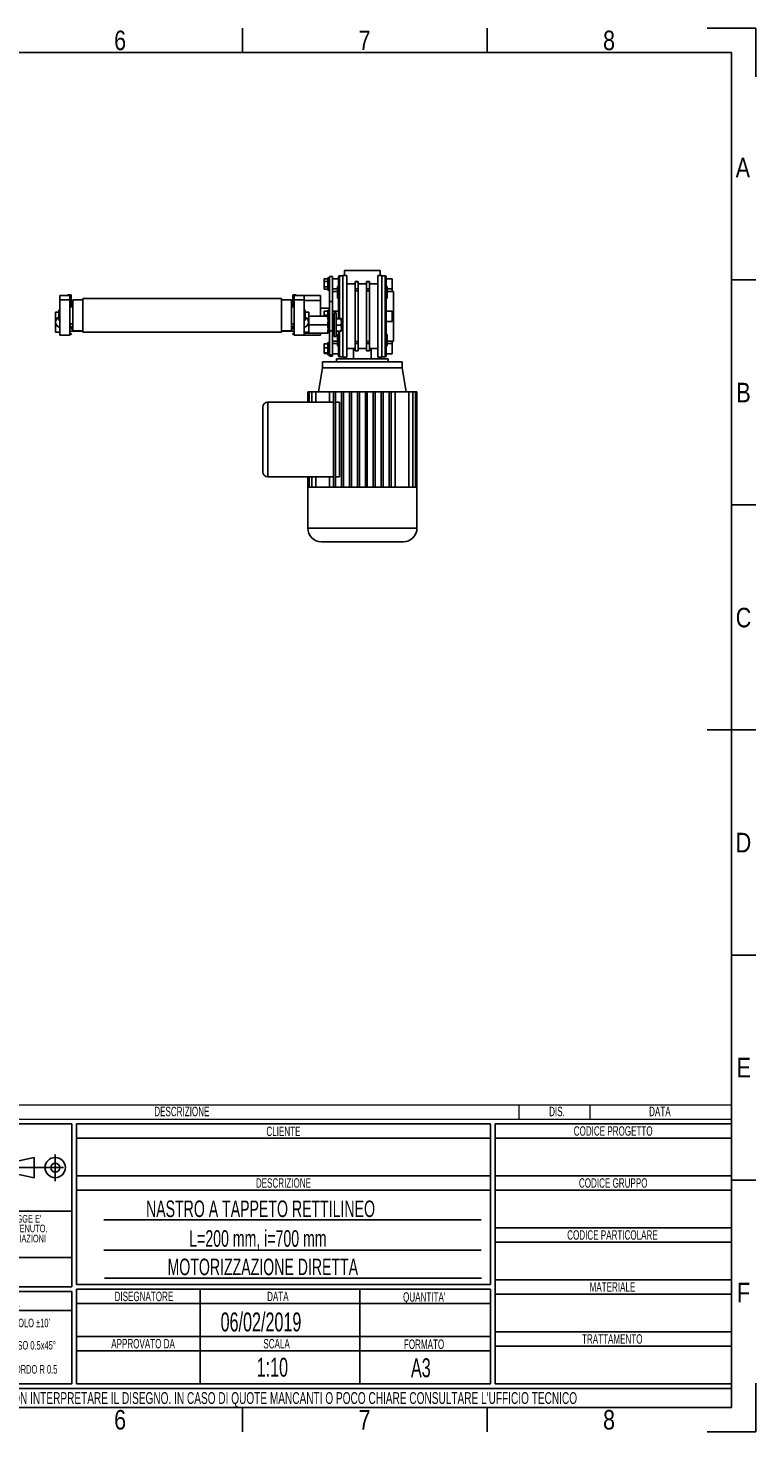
# Model space of a CAD drawing. Header units: millimetres. Extents: x 0 to 420, y 0 to 297.
# Tile 5 of 5: x 266 to 420, y 0 to 297. Entities that reach past the tile are written whole.
import ezdxf
from ezdxf.enums import TextEntityAlignment as Align

# ---------------------------------------------------------------- set-up
doc = ezdxf.new("R2010")
doc.units = ezdxf.units.MM
doc.linetypes.add('CENTERX2', pattern=[20.32, 12.7, -2.54, 2.54, -2.54])
doc.layers.add('CARTIGLIO', color=140, linetype='Continuous')
doc.styles.add('SLDTEXTSTYLE0', font='TXT', dxfattribs={"width": 0.638298})
doc.styles.add('SLDTEXTSTYLE1', font='TXT', dxfattribs={"width": 0.675})
doc.styles.add('SLDTEXTSTYLE2', font='TXT', dxfattribs={"width": 0.821468})

# ---------------------------------------------------------------- blocks, each defined once
blk = doc.blocks.new('SW_NOTE_0')
at = {"layer": 'CARTIGLIO', "color": 0, "insert": (7.53, 2.58), "char_height": 2, "attachment_point": 2, "style": 'SLDTEXTSTYLE0'}
blk.add_mtext('TRATTAMENTO', dxfattribs=at)
blk = doc.blocks.new('SW_NOTE_0_1')
at = {"layer": 'CARTIGLIO', "color": 0, "insert": (85.41, 3.22), "char_height": 2.5, "attachment_point": 2, "style": 'SLDTEXTSTYLE0'}
blk.add_mtext("ATTENZIONE: NON INTERPRETARE IL DISEGNO. IN CASO DI QUOTE MANCANTI O POCO CHIARE CONSULTARE L'UFFICIO TECNICO", dxfattribs=at)
blk = doc.blocks.new('SW_NOTE_0_2')
at = {"layer": 'CARTIGLIO', "color": 0, "insert": (3.51, 2.58), "char_height": 2, "attachment_point": 2, "style": 'SLDTEXTSTYLE0'}
blk.add_mtext('SCALA', dxfattribs=at)
blk = doc.blocks.new('SW_NOTE_0_3')
at = {"layer": 'CARTIGLIO', "color": 0, "insert": (8.67, 2.58), "char_height": 2, "attachment_point": 2, "style": 'SLDTEXTSTYLE0'}
blk.add_mtext('APPROVATO DA', dxfattribs=at)
blk = doc.blocks.new('SW_NOTE_0_4')
at = {"layer": 'CARTIGLIO', "color": 0, "insert": (5.4, 2.58), "char_height": 2, "attachment_point": 2, "style": 'SLDTEXTSTYLE0'}
blk.add_mtext('FORMATO', dxfattribs=at)
blk = doc.blocks.new('SW_NOTE_0_5')
at = {"layer": 'CARTIGLIO', "color": 0, "insert": (7.61, 2.58), "char_height": 2, "attachment_point": 2, "style": 'SLDTEXTSTYLE0'}
blk.add_mtext('DISEGNATORE', dxfattribs=at)
blk = doc.blocks.new('SW_NOTE_0_6')
at = {"layer": 'CARTIGLIO', "color": 0, "insert": (2.85, 2.58), "char_height": 2, "attachment_point": 2, "style": 'SLDTEXTSTYLE0'}
blk.add_mtext('DATA', dxfattribs=at)
blk = doc.blocks.new('SW_NOTE_0_7')
at = {"layer": 'CARTIGLIO', "color": 0, "insert": (5.56, 2.58), "char_height": 2, "attachment_point": 2, "style": 'SLDTEXTSTYLE0'}
blk.add_mtext("QUANTITA'", dxfattribs=at)
blk = doc.blocks.new('SW_NOTE_0_8')
at = {"layer": 'CARTIGLIO', "color": 0, "insert": (7.1, 2.58), "char_height": 2, "attachment_point": 2, "style": 'SLDTEXTSTYLE0'}
blk.add_mtext('DESCRIZIONE', dxfattribs=at)
blk = doc.blocks.new('SW_NOTE_0_9')
at = {"layer": 'CARTIGLIO', "color": 0, "insert": (4.23, 2.58), "char_height": 2, "attachment_point": 2, "style": 'SLDTEXTSTYLE0'}
blk.add_mtext('CLIENTE', dxfattribs=at)
blk = doc.blocks.new('SW_NOTE_0_10')
at = {"layer": 'CARTIGLIO', "color": 0, "insert": (5.69, 2.58), "char_height": 2, "attachment_point": 2, "style": 'SLDTEXTSTYLE0'}
blk.add_mtext('MATERIALE', dxfattribs=at)
blk = doc.blocks.new('SW_NOTE_0_11')
at = {"layer": 'CARTIGLIO', "color": 0, "insert": (12.15, 2.58), "char_height": 2, "attachment_point": 2, "style": 'SLDTEXTSTYLE0'}
blk.add_mtext('CODICE PARTICOLARE', dxfattribs=at)
blk = doc.blocks.new('SW_NOTE_0_12')
at = {"layer": 'CARTIGLIO', "color": 0, "insert": (9.55, 2.58), "char_height": 2, "attachment_point": 2, "style": 'SLDTEXTSTYLE0'}
blk.add_mtext('CODICE GRUPPO', dxfattribs=at)
blk = doc.blocks.new('SW_NOTE_0_13')
at = {"layer": 'CARTIGLIO', "color": 0, "insert": (10.69, 2.58), "char_height": 2, "attachment_point": 2, "style": 'SLDTEXTSTYLE0'}
blk.add_mtext('CODICE PROGETTO', dxfattribs=at)
blk = doc.blocks.new('SW_NOTE_0_14')
at = {"layer": 'CARTIGLIO', "color": 0, "insert": (6.68, 2.32), "char_height": 1.8, "attachment_point": 2, "style": 'SLDTEXTSTYLE0'}
blk.add_mtext("ANGOLO ±10'", dxfattribs=at)
blk = doc.blocks.new('SW_NOTE_0_15')
at = {"layer": 'CARTIGLIO', "color": 0, "insert": (23.94, 3.87), "char_height": 3, "attachment_point": 2, "style": 'SLDTEXTSTYLE0'}
blk.add_mtext('TOLLERANZE DI LAVORAZIONE', dxfattribs=at)
blk = doc.blocks.new('SW_NOTE_0_16')
at = {"layer": 'CARTIGLIO', "color": 0, "insert": (21.07, 5.8), "char_height": 4.5, "attachment_point": 2, "style": 'SLDTEXTSTYLE1'}
blk.add_mtext('CONFIDENZIALE', dxfattribs=at)
blk = doc.blocks.new('SW_NOTE_0_17')
at = {"layer": 'CARTIGLIO', "color": 0, "insert": (28.04, 2.06), "char_height": 1.6, "attachment_point": 2, "style": 'SLDTEXTSTYLE0'}
blk.add_mtext('DISEGNO ESEGUITO CON CAD NON SONO AMMESSE VARIAZIONI', dxfattribs=at)
blk = doc.blocks.new('SW_NOTE_0_18')
at = {"layer": 'CARTIGLIO', "color": 0, "insert": (27.34, 2.06), "char_height": 1.6, "attachment_point": 2, "style": 'SLDTEXTSTYLE0'}
blk.add_mtext('VIETATO RIPRODURRE O COMUNICARNE A TERZI IL CONTENUTO.', dxfattribs=at)
blk = doc.blocks.new('SW_NOTE_0_19')
at = {"layer": 'CARTIGLIO', "color": 0, "insert": (7.59, 2.32), "char_height": 1.8, "attachment_point": 2, "style": 'SLDTEXTSTYLE0'}
blk.add_mtext('SMUSSO 0.5x45°', dxfattribs=at)
blk = doc.blocks.new('SW_NOTE_0_21')
at = {"layer": 'CARTIGLIO', "color": 0, "char_height": 1.6, "attachment_point": 2, "style": 'SLDTEXTSTYLE0'}
for s, insert in [("DISEGNO DI PROPRIETA'", (10.28, 2.06)), ('ALUSIC srl', (25.45, 2.06)), (". A TERMINI DI LEGGE E'", (39.41, 2.06))]:
    blk.add_mtext(s, dxfattribs=dict(at, insert=insert))
blk = doc.blocks.new('SW_NOTE_0_22')
at = {"layer": 'CARTIGLIO', "color": 0, "insert": (8.57, 2.32), "char_height": 1.8, "attachment_point": 2, "style": 'SLDTEXTSTYLE0'}
blk.add_mtext('RACCORDO R 0.5', dxfattribs=at)
blk = doc.blocks.new('SW_NOTE_0_28')
at = {"layer": 'CARTIGLIO', "color": 0, "insert": (2.85, 2.58), "char_height": 2, "attachment_point": 2, "style": 'SLDTEXTSTYLE0'}
blk.add_mtext('DATA', dxfattribs=at)
blk = doc.blocks.new('SW_NOTE_0_29')
at = {"layer": 'CARTIGLIO', "color": 0, "insert": (7.1, 2.58), "char_height": 2, "attachment_point": 2, "style": 'SLDTEXTSTYLE0'}
blk.add_mtext('DESCRIZIONE', dxfattribs=at)
blk = doc.blocks.new('SW_NOTE_0_30')
at = {"layer": 'CARTIGLIO', "color": 0, "insert": (1.97, 2.58), "char_height": 2, "attachment_point": 2, "style": 'SLDTEXTSTYLE0'}
blk.add_mtext('DIS.', dxfattribs=at)
blk = doc.blocks.new('Cartiglio ALUSIC')
at = {"color": 161, "linetype": 'Continuous', "lineweight": 18}
for p, q in [((113.97, 154), (313.62, 154)), ((268.62, 154), (268.62, 151)), ((283.62, 154), (283.62, 151)), ((313.62, 151), (313.62, 154)), ((113.97, 151), (313.62, 151))]:
    blk.add_line(p, q, dxfattribs=at)
at = {"layer": 'CARTIGLIO'}
for p, q in [((173.97, 150), (113.97, 150)), ((173.97, 115.55), (173.97, 150)), ((262.62, 150), (174.97, 150)), ((174.97, 150), (174.97, 116)), ((262.62, 116), (262.62, 150)), ((313.62, 150), (263.62, 150)), ((263.62, 150), (263.62, 95)), ((313.62, 95), (313.62, 150)), ((174.97, 147), (262.62, 147)), ((263.62, 147), (313.62, 147)), ((160.56, 141.71), (166.06, 142.89)), ((166.06, 142.89), (166.06, 138.61)), ((160.56, 139.79), (166.06, 138.61)), ((174.97, 139), (262.62, 139)), ((263.62, 139), (313.62, 139)), ((174.97, 136), (262.62, 136)), ((263.62, 136), (313.62, 136)), ((113.97, 131.5), (173.97, 131.5)), ((260.62, 129.67), (180.8, 129.67)), ((263.62, 128), (313.62, 128)), ((263.62, 125), (313.62, 125)), ((180.8, 123.31), (260.62, 123.31)), ((173.97, 121.76), (113.97, 121.76)), ((174.97, 116), (262.62, 116)), ((180.92, 117.32), (260.74, 117.32)), ((263.62, 117), (313.62, 117)), ((173.97, 115.55), (113.97, 115.55)), ((113.97, 114.55), (173.97, 114.55)), ((173.97, 95), (173.97, 114.55)), ((174.97, 115), (262.62, 115)), ((174.97, 95), (174.97, 115)), ((201.14, 115), (201.14, 95)), ((234.97, 115), (234.97, 95)), ((262.62, 115), (262.62, 95)), ((263.62, 114), (313.62, 114)), ((173.96, 110.49), (113.96, 110.49)), ((174.97, 112), (262.62, 112)), ((174.97, 105), (262.62, 105)), ((263.62, 106), (313.62, 106)), ((174.97, 102), (262.62, 102)), ((263.62, 103), (313.62, 103)), ((113.97, 95), (173.97, 95)), ((313.62, 94), (113.97, 94)), ((262.62, 95), (174.97, 95)), ((263.62, 95), (313.62, 95)), ((313.62, 90), (313.62, 94)), ((113.97, 90), (313.62, 90))]:
    blk.add_line(p, q, dxfattribs=at)
at = {"layer": 'CARTIGLIO', "linetype": 'CENTERX2'}
for p, q in [((170.49, 143.5), (170.49, 137.84)), ((159.56, 140.75), (173.38, 140.75))]:
    blk.add_line(p, q, dxfattribs=at)
at = {"layer": 'CARTIGLIO', "linetype": 'Continuous'}
blk.add_line((113.97, 90), (313.62, 90), dxfattribs=at)
at = {"layer": 'CARTIGLIO'}
for radius in [2.14, 0.957]:
    blk.add_circle((170.49, 140.75), radius, dxfattribs=at)
at = {"layer": 'CARTIGLIO', "color": 140}
for name, p in [('SW_NOTE_0_29', (190.19, 151.04)), ('SW_NOTE_0_30', (274.72, 151.04)), ('SW_NOTE_0_28', (295.62, 151.04)), ('SW_NOTE_0_9', (214.56, 146.84)), ('SW_NOTE_0_13', (277.89, 146.91)), ('SW_NOTE_0_8', (211.69, 135.91)), ('SW_NOTE_0_12', (279.04, 135.91)), ('SW_NOTE_0_21', (118.97, 128.66)), ('SW_NOTE_0_18', (116.35, 126.61)), ('SW_NOTE_0_17', (115.64, 124.47)), ('SW_NOTE_0_11', (276.28, 124.91)), ('SW_NOTE_0_16', (122.24, 115.47)), ('SW_NOTE_0_10', (282.74, 113.91)), ('SW_NOTE_0_15', (119.54, 110.32)), ('SW_NOTE_0_5', (181.65, 111.91)), ('SW_NOTE_0_6', (214.76, 111.91)), ('SW_NOTE_0_7', (243.03, 111.8)), ('SW_NOTE_0_14', (157.6, 106.46)), ('SW_NOTE_0_19', (156.67, 101.73)), ('SW_NOTE_0_3', (180.41, 101.91)), ('SW_NOTE_0_2', (213.83, 101.91)), ('SW_NOTE_0_4', (243.15, 101.8)), ('SW_NOTE_0', (280.86, 102.91)), ('SW_NOTE_0_22', (155.63, 96.65)), ('SW_NOTE_0_1', (127.63, 90.02))]:
    blk.add_blockref(name, p, dxfattribs=at)
at = {"layer": 'CARTIGLIO', "color": 140, "style": 'SLDTEXTSTYLE0', "width": 0.638298}
for tag, height, p in [('AUTOATTR1', 3.5, (223.45, 133.7)), ('AUTOATTR2', 3.5, (221.77, 127.42)), ('AUTOATTR11', 3.5, (222.86, 121.41)), ('AUTOATTR8', 4, (219.24, 110)), ('AUTOATTR9', 4, (218.12, 100.42)), ('AUTOATTR0', 4, (249.03, 100.31))]:
    blk.add_attdef(tag, text='', height=height, dxfattribs=at).set_placement(p, align=Align.TOP_CENTER)
at = {"layer": 'CARTIGLIO', "color": 140}
for tag in ['AUTOATTR13', 'AUTOATTR12', 'AUTOATTR10', 'AUTOATTR7', 'AUTOATTR6', 'AUTOATTR5', 'AUTOATTR4', 'AUTOATTR3']:
    blk.add_attdef(tag, (0, 0), '', height=4, dxfattribs=at)

msp = doc.modelspace()

# ---------------------------------------------------------------- linework, layer by layer
at = {"color": 7, "linetype": 'Continuous', "lineweight": 25}
for p, q in [((328.6328, 243.9607), (328.5853, 243.8304)), ((328.5853, 243.6834), (328.5853, 243.8304)), ((328.5853, 242.827), (328.5853, 243.6834)), ((328.6358, 243.9596), (328.64, 243.9799)), ((328.64, 243.9799), (329.4263, 243.9799)), ((329.7627, 244.1741), (329.4263, 244.1741)), ((329.4263, 244.1741), (329.4263, 241.5461)), ((330.3934, 244.4369), (329.7627, 244.4369)), ((329.7627, 244.4369), (329.7627, 239.1808)), ((330.3934, 244.4369), (330.3934, 239.1808)), ((331.6549, 243.9639), (330.3934, 243.9639)), ((332.601, 244.5946), (331.8651, 244.5946)), ((331.8651, 244.5946), (331.8651, 236.0272)), ((333.4419, 244.6471), (332.601, 244.6471)), ((332.601, 244.6471), (332.601, 227.4073)), ((332.9163, 244.6471), (332.9163, 245.6984)), ((340.485, 245.6984), (332.9163, 245.6984)), ((333.4419, 227.4073), (333.4419, 244.6471)), ((340.8004, 244.6471), (339.9594, 244.6471)), ((339.9594, 244.6471), (339.9594, 227.4073)), ((340.485, 244.6471), (340.485, 245.6984)), ((340.8004, 227.4073), (340.8004, 244.6471)), ((341.5363, 244.5946), (340.8004, 244.5946)), ((341.5363, 236.0272), (341.5363, 244.5946)), ((343.008, 243.9639), (341.7465, 243.9639)), ((343.008, 241.8194), (343.008, 243.9639)), ((328.64, 243.3869), (328.5853, 242.827)), ((328.5853, 242.827), (328.64, 242.267)), ((328.5853, 242.0037), (328.5853, 242.827)), ((328.64, 242.267), (328.5853, 242.0037)), ((328.5853, 242.0037), (328.64, 241.7403)), ((328.5853, 241.8897), (328.5853, 242.0037)), ((328.5853, 241.8897), (328.6328, 241.7594)), ((328.64, 243.3869), (329.4263, 243.3869)), ((328.64, 242.267), (329.4263, 242.267)), ((328.64, 241.7403), (329.4263, 241.7403)), ((329.4263, 241.5461), (329.7627, 241.5461)), ((330.3934, 241.8194), (331.4446, 241.8194)), ((331.4446, 241.2704), (330.3934, 241.2704)), ((331.6549, 242.2907), (331.4446, 242.2907)), ((331.4446, 242.2907), (331.4446, 239.8729)), ((335.1659, 242.8601), (333.4419, 242.8601)), ((335.8387, 243.3489), (335.1659, 243.3489)), ((335.1659, 243.3489), (335.1659, 243.3346)), ((335.8387, 243.3346), (335.1659, 243.3346)), ((335.1659, 243.3346), (335.1659, 241.8057)), ((335.8387, 241.8057), (335.1659, 241.8057)), ((335.1659, 241.8057), (335.1659, 241.3996)), ((335.8387, 241.3996), (335.1659, 241.3996)), ((335.1659, 241.3996), (335.1659, 230.6549)), ((335.8387, 243.3489), (335.8387, 243.3346)), ((335.8387, 243.3346), (335.8387, 241.8057)), ((337.5627, 242.8601), (335.8387, 242.8601)), ((335.8387, 241.8057), (335.8387, 241.3996)), ((335.8387, 241.3996), (335.8387, 230.6549)), ((338.2355, 243.3489), (337.5627, 243.3489)), ((337.5627, 243.3346), (337.5627, 243.3489)), ((337.5627, 243.3346), (338.2355, 243.3346)), ((337.5627, 241.8057), (337.5627, 243.3346)), ((337.5627, 241.8057), (338.2355, 241.8057)), ((337.5627, 241.3996), (337.5627, 241.8057)), ((337.5627, 230.6549), (337.5627, 241.3996)), ((337.5627, 241.3996), (338.2355, 241.3996)), ((338.2355, 243.3346), (338.2355, 243.3489)), ((338.2355, 241.8057), (338.2355, 243.3346)), ((339.9594, 242.8601), (338.2355, 242.8601)), ((338.2355, 241.3996), (338.2355, 241.8057)), ((338.2355, 230.6549), (338.2355, 241.3996)), ((341.9567, 242.2907), (341.7465, 242.2907)), ((341.9567, 241.0818), (341.9567, 242.2907)), ((341.9567, 241.8194), (343.008, 241.8194)), ((343.008, 241.2704), (341.9567, 241.2704)), ((341.9567, 239.8729), (341.9567, 241.0818)), ((343.008, 241.8194), (343.008, 241.2704)), ((343.3233, 241.2833), (343.008, 241.2833)), ((343.3233, 236.0272), (343.3233, 241.2833)), ((272.682, 240.4423), (274.7844, 240.4423)), ((272.682, 239.4866), (272.682, 240.4423)), ((274.7844, 239.4866), (272.682, 239.4866)), ((272.682, 239.4866), (272.682, 232.0326)), ((275.0997, 240.5474), (274.469, 240.5474)), ((274.7844, 240.4423), (274.7844, 239.4866)), ((274.7844, 239.6013), (275.0997, 239.6013)), ((274.7844, 239.4866), (274.7844, 232.0326)), ((274.7844, 239.3911), (275.4151, 239.3911)), ((275.4151, 239.0757), (274.7844, 239.0757)), ((275.4151, 238.0245), (274.7844, 238.0245)), ((275.0997, 239.6013), (275.0997, 240.5474)), ((275.0997, 238.0245), (275.0997, 239.0757)), ((275.4151, 238.3399), (275.0997, 238.3399)), ((277.5175, 239.5153), (275.4151, 239.4962)), ((275.4151, 236.2375), (275.4151, 239.4962)), ((319.566, 239.8116), (277.5175, 239.8116)), ((277.5175, 239.8116), (277.5175, 232.6633)), ((319.566, 239.8116), (319.566, 232.6633)), ((321.6684, 239.4962), (319.566, 239.5153)), ((321.6684, 236.2375), (321.6684, 239.4962)), ((321.6684, 239.3911), (322.2991, 239.3911)), ((322.2991, 239.0757), (321.6684, 239.0757)), ((321.9837, 238.1296), (321.6684, 238.1296)), ((322.2991, 238.0245), (321.6684, 238.0245)), ((321.9837, 239.6013), (321.9837, 240.5474)), ((321.9837, 240.5474), (322.6145, 240.5474)), ((322.2991, 239.6013), (321.9837, 239.6013)), ((321.9837, 238.0245), (321.9837, 239.0757)), ((324.4015, 240.4423), (322.2991, 240.4423)), ((322.2991, 240.4423), (322.2991, 239.4866)), ((322.2991, 239.4866), (322.2991, 232.0326)), ((322.2991, 239.4866), (324.4015, 239.4866)), ((324.4015, 239.4866), (324.4015, 240.4423)), ((324.4015, 240.4423), (327.8705, 240.4423)), ((324.4015, 239.4866), (324.4015, 232.0326)), ((327.8705, 239.3911), (324.4015, 239.3911)), ((327.8705, 240.4423), (327.8705, 239.3911)), ((327.8705, 236.0272), (327.8705, 239.3911)), ((329.7627, 237.7092), (327.8705, 237.7092)), ((330.3934, 239.1808), (329.7627, 239.1808)), ((329.7627, 239.1808), (329.7627, 232.9737)), ((330.3934, 239.1808), (330.3934, 232.9737)), ((331.4446, 239.8729), (331.6549, 239.8729)), ((341.7465, 239.8729), (341.9567, 239.8729)), ((271.7359, 236.8892), (272.4717, 236.8892)), ((271.7359, 235.4305), (271.7359, 236.8892)), ((272.682, 237.4989), (272.4717, 237.2887)), ((272.4717, 235.1862), (272.4717, 237.2887)), ((272.4717, 235.1862), (272.682, 234.976)), ((275.4151, 232.9787), (275.4151, 236.2375)), ((321.6684, 232.9787), (321.6684, 236.2375)), ((324.6118, 237.2887), (324.4015, 237.4989)), ((324.4015, 234.976), (324.6118, 235.1862)), ((324.6118, 237.2887), (324.6118, 236.2375)), ((324.6118, 236.8892), (325.3476, 236.8892)), ((324.6118, 236.2375), (324.6118, 235.1862)), ((325.3476, 236.8892), (325.3476, 235.4305)), ((325.3476, 236.0272), (329.3467, 236.0272)), ((328.5853, 236.9777), (328.64, 237.0904)), ((328.5853, 236.6715), (328.5853, 236.9959)), ((328.5853, 236.0272), (328.5853, 236.6715)), ((328.64, 236.2526), (328.6168, 236.0272)), ((328.64, 237.0904), (329.4263, 237.0904)), ((328.64, 236.2526), (329.4263, 236.2526)), ((329.3467, 236.0272), (329.4473, 235.1337)), ((329.4473, 235.1337), (329.3467, 234.2402)), ((329.7627, 237.3412), (329.4263, 237.3412)), ((329.4263, 237.3412), (329.4263, 236.026)), ((329.4473, 236.0272), (329.4473, 235.1337)), ((329.4473, 235.1337), (329.4473, 233.3466)), ((329.7079, 235.6885), (329.4872, 235.6769)), ((329.4872, 235.6769), (329.4872, 234.6403)), ((329.4872, 234.6403), (329.4872, 232.8034)), ((329.7079, 234.6436), (329.7079, 235.6885)), ((329.7079, 232.7918), (329.7079, 234.6436)), ((329.7522, 235.6465), (329.7522, 234.6319)), ((329.7627, 235.5226), (329.7522, 235.5226)), ((329.7522, 234.6319), (329.7522, 232.8338)), ((331.6549, 237.131), (330.3934, 237.131)), ((330.4039, 235.5226), (330.3934, 235.5226)), ((330.4039, 232.8338), (330.4039, 235.6465)), ((330.6689, 235.6769), (330.4482, 235.6885)), ((330.4482, 235.6885), (330.4482, 232.7918)), ((330.6689, 232.8034), (330.6689, 235.6769)), ((331.1293, 236.7631), (330.7088, 236.7631)), ((330.7088, 236.7631), (330.7088, 231.7173)), ((331.1293, 236.7631), (331.1293, 231.7173)), ((332.1777, 235.5871), (331.1293, 235.5871)), ((332.1777, 235.4733), (331.1293, 235.4733)), ((331.8651, 236.0272), (331.8651, 235.5871)), ((332.2506, 234.7998), (332.1777, 235.4733)), ((332.1777, 234.1264), (332.2506, 234.7998)), ((332.2506, 235.5302), (332.2506, 234.7998)), ((332.2506, 234.7998), (332.2506, 233.5098)), ((341.5363, 227.4598), (341.5363, 236.0272)), ((343.008, 237.131), (341.7465, 237.131)), ((341.7465, 234.9234), (343.008, 234.9234)), ((343.008, 234.9234), (343.008, 237.131)), ((343.3233, 230.7712), (343.3233, 236.0272)), ((271.7359, 232.6844), (271.7359, 234.1431)), ((272.682, 232.6844), (271.7359, 232.6844)), ((274.7844, 232.0326), (272.682, 232.0326)), ((274.7844, 234.4504), (275.4151, 234.4504)), ((274.7844, 233.9248), (274.8895, 233.9248)), ((275.1628, 233.8933), (274.7844, 233.8933)), ((274.7844, 232.8736), (277.5175, 232.8736)), ((275.0997, 232.348), (274.7844, 232.348)), ((274.7844, 232.1377), (275.0997, 232.1377)), ((274.8895, 234.4504), (274.8895, 233.8933)), ((275.0997, 232.1377), (275.0997, 232.348)), ((275.1628, 233.3151), (275.1628, 233.8933)), ((275.1628, 233.5043), (275.2898, 233.5043)), ((275.2898, 233.3992), (275.1628, 233.3992)), ((275.4151, 233.3151), (275.1628, 233.3151)), ((275.4151, 233.6509), (275.2898, 233.5043)), ((275.4151, 232.9787), (277.5175, 232.9596)), ((319.566, 232.6633), (277.5175, 232.6633)), ((319.566, 232.9596), (321.6684, 232.9787)), ((322.2991, 232.8736), (319.566, 232.8736)), ((321.6684, 234.4504), (322.2991, 234.4504)), ((321.6684, 233.3992), (321.7937, 233.3992)), ((321.6684, 233.3151), (321.9207, 233.3151)), ((321.7937, 233.5043), (321.9207, 233.5043)), ((321.9207, 233.3992), (321.7937, 233.3992)), ((321.9207, 233.3151), (321.9207, 233.8933)), ((321.9207, 233.8933), (322.2991, 233.8933)), ((321.9837, 232.1377), (321.9837, 232.348)), ((321.9837, 232.348), (322.2991, 232.348)), ((322.2991, 232.1377), (321.9837, 232.1377)), ((322.194, 233.8933), (322.194, 234.4504)), ((322.194, 233.9248), (322.2991, 233.9248)), ((322.2991, 232.0326), (324.4015, 232.0326)), ((325.3476, 232.6844), (324.4015, 232.6844)), ((327.8705, 232.0326), (324.4015, 232.0326)), ((324.5021, 232.4531), (324.4761, 232.6844)), ((324.5021, 232.4531), (329.3467, 232.4531)), ((325.3476, 234.2402), (329.3467, 234.2402)), ((325.3476, 234.1431), (325.3476, 232.6844)), ((327.8705, 232.4531), (327.8705, 232.0326)), ((329.3467, 234.2402), (329.4473, 233.3466)), ((329.4473, 233.3466), (329.3467, 232.4531)), ((329.4473, 233.3466), (329.4473, 232.4531)), ((329.4872, 232.8034), (329.7079, 232.7918)), ((329.7522, 232.9577), (329.7627, 232.9577)), ((330.3934, 232.9737), (329.7627, 232.9737)), ((329.7627, 232.9737), (329.7627, 227.8846)), ((330.3934, 232.9737), (330.3934, 227.8846)), ((330.3934, 232.9577), (330.4039, 232.9577)), ((330.4482, 232.7918), (330.6689, 232.8034)), ((330.7088, 231.7173), (331.1293, 231.7173)), ((332.1777, 234.1264), (331.1293, 234.1264)), ((332.1777, 232.8932), (331.1293, 232.8932)), ((331.6549, 232.1815), (331.4446, 232.1815)), ((331.4446, 232.1815), (331.4446, 229.7638)), ((331.8651, 232.8932), (331.8651, 227.4598)), ((332.2506, 233.5098), (332.1777, 234.1264)), ((332.1777, 232.8932), (332.2506, 233.5098)), ((332.2492, 232.9426), (332.2506, 232.9464)), ((332.2506, 233.5098), (332.2506, 232.9483)), ((341.9567, 232.1815), (341.7465, 232.1815)), ((341.9567, 230.9727), (341.9567, 232.1815)), ((328.5853, 230.1589), (328.64, 230.22)), ((328.5853, 229.7682), (328.5853, 230.1645)), ((328.5853, 228.8036), (328.5853, 229.7682)), ((328.64, 229.3165), (328.5853, 228.8036)), ((328.5853, 228.8036), (328.64, 228.2908)), ((328.5853, 228.2298), (328.5853, 228.8036)), ((328.64, 230.22), (329.4263, 230.22)), ((328.64, 229.3165), (329.4263, 229.3165)), ((329.7627, 230.5084), (329.4263, 230.5084)), ((329.4263, 230.5084), (329.4263, 227.8803)), ((330.3934, 230.7841), (331.4446, 230.7841)), ((331.4446, 230.235), (330.3934, 230.235)), ((331.4446, 229.7638), (331.6549, 229.7638)), ((333.4419, 229.1943), (335.1659, 229.1943)), ((334.8202, 229.1943), (334.8202, 226.9868)), ((335.8387, 230.6549), (335.1659, 230.6549)), ((335.1659, 230.6549), (335.1659, 230.2487)), ((335.8387, 230.2487), (335.1659, 230.2487)), ((335.1659, 230.2487), (335.1659, 228.7199)), ((335.8387, 228.7199), (335.1659, 228.7199)), ((335.1659, 228.7199), (335.1659, 228.7055)), ((335.1659, 228.7055), (335.8387, 228.7055)), ((335.8387, 230.6549), (335.8387, 230.2487)), ((335.8387, 230.2487), (335.8387, 228.7199)), ((335.8387, 229.1943), (337.5627, 229.1943)), ((335.8387, 228.7199), (335.8387, 228.7055)), ((337.5627, 230.6549), (338.2355, 230.6549)), ((337.5627, 230.2487), (337.5627, 230.6549)), ((337.5627, 230.2487), (338.2355, 230.2487)), ((337.5627, 228.7199), (337.5627, 230.2487)), ((337.5627, 228.7199), (338.2355, 228.7199)), ((337.5627, 228.7055), (337.5627, 228.7199)), ((337.5627, 228.7055), (338.2355, 228.7055)), ((338.2355, 230.2487), (338.2355, 230.6549)), ((338.2355, 228.7199), (338.2355, 230.2487)), ((338.2355, 229.1943), (339.9594, 229.1943)), ((338.2355, 228.7055), (338.2355, 228.7199)), ((338.5812, 226.9868), (338.5812, 229.1943)), ((341.7465, 229.7638), (341.9567, 229.7638)), ((341.9567, 229.7638), (341.9567, 230.9727)), ((341.9567, 230.7841), (343.008, 230.7841)), ((343.008, 230.235), (341.9567, 230.235)), ((343.008, 230.7841), (343.008, 230.235)), ((343.008, 230.7712), (343.3233, 230.7712)), ((343.008, 228.0906), (343.008, 230.235)), ((328.291, 226.3561), (328.291, 225.0946)), ((345.1104, 226.3561), (328.291, 226.3561)), ((328.64, 228.2908), (328.5853, 228.2298)), ((328.5853, 228.2298), (328.64, 228.1687)), ((328.64, 228.2908), (329.4263, 228.2908)), ((328.64, 228.1687), (329.4263, 228.1687)), ((329.4263, 227.8803), (329.7627, 227.8803)), ((330.3934, 227.8846), (329.7627, 227.8846)), ((329.7627, 227.8846), (329.7627, 227.6175)), ((329.7627, 227.6175), (330.3934, 227.6175)), ((330.3934, 228.0906), (331.6549, 228.0906)), ((330.3934, 227.8846), (330.3934, 227.6175)), ((331.2344, 226.9868), (331.2344, 226.3561)), ((342.167, 226.9868), (331.2344, 226.9868)), ((331.8651, 227.4598), (332.601, 227.4598)), ((332.601, 227.4073), (333.4419, 227.4073)), ((332.7061, 227.4073), (332.7061, 226.9868)), ((333.2847, 226.9868), (333.2847, 227.4073)), ((339.9594, 227.4073), (340.8004, 227.4073)), ((340.1167, 227.4073), (340.1167, 226.9868)), ((340.6953, 226.9868), (340.6953, 227.4073)), ((340.8004, 227.4598), (341.5363, 227.4598)), ((341.7465, 228.0906), (343.008, 228.0906)), ((342.167, 226.3561), (342.167, 226.9868)), ((345.1104, 225.0946), (345.1104, 226.3561)), ((328.291, 225.0946), (327.45, 220.0488)), ((345.1104, 225.0946), (328.291, 225.0946)), ((345.9513, 220.0488), (345.1104, 225.0946)), ((325.1853, 220.0488), (325.465, 220.0488)), ((325.1853, 220.0488), (325.1853, 217.8413)), ((325.465, 220.0488), (325.465, 217.8413)), ((325.465, 220.0488), (326.0134, 220.0488)), ((326.0134, 220.0488), (326.0134, 217.8413)), ((326.0134, 220.0488), (326.8754, 220.0488)), ((326.8754, 220.0488), (326.8754, 217.8413)), ((326.8754, 220.0488), (329.7436, 220.0488)), ((330.6037, 220.0488), (329.7436, 220.0488)), ((329.7436, 220.0488), (329.7436, 217.8413)), ((330.6037, 220.0488), (331.0242, 220.0488)), ((330.6037, 220.0488), (330.6037, 199.8656)), ((331.0242, 220.0488), (331.0242, 199.8656)), ((332.2856, 220.0488), (331.0242, 220.0488)), ((332.2856, 220.0488), (332.7061, 220.0488)), ((332.2856, 220.0488), (332.2856, 199.8656)), ((332.7061, 220.0488), (332.7061, 199.8656)), ((333.9675, 220.0488), (332.7061, 220.0488)), ((333.9675, 220.0488), (334.388, 220.0488)), ((333.9675, 220.0488), (333.9675, 199.8656)), ((334.388, 220.0488), (334.388, 199.8656)), ((335.6495, 220.0488), (334.388, 220.0488)), ((335.6495, 220.0488), (336.07, 220.0488)), ((335.6495, 220.0488), (335.6495, 199.8656)), ((336.07, 220.0488), (336.07, 199.8656)), ((337.3314, 220.0488), (336.07, 220.0488)), ((337.3314, 220.0488), (337.3314, 199.8656)), ((337.3314, 220.0488), (337.7519, 220.0488)), ((337.7519, 220.0488), (337.7519, 199.8656)), ((339.0134, 220.0488), (337.7519, 220.0488)), ((339.0134, 220.0488), (339.4338, 220.0488)), ((339.0134, 220.0488), (339.0134, 199.8656)), ((339.4338, 220.0488), (339.4338, 199.8656)), ((340.6953, 220.0488), (339.4338, 220.0488)), ((340.6953, 220.0488), (341.1158, 220.0488)), ((340.6953, 220.0488), (340.6953, 199.8656)), ((341.1158, 220.0488), (341.1158, 199.8656)), ((342.3772, 220.0488), (341.1158, 220.0488)), ((342.3772, 220.0488), (342.3772, 199.8656)), ((342.3772, 220.0488), (342.7977, 220.0488)), ((342.7977, 220.0488), (342.7977, 199.8656)), ((343.6578, 220.0488), (342.7977, 220.0488)), ((343.6578, 199.8656), (343.6578, 220.0488)), ((343.6578, 220.0488), (346.526, 220.0488)), ((346.526, 220.0488), (346.526, 199.8656)), ((346.526, 220.0488), (347.3879, 220.0488)), ((347.3879, 220.0488), (347.3879, 199.8656)), ((347.3879, 220.0488), (347.9364, 220.0488)), ((347.9364, 220.0488), (347.9364, 199.8656)), ((347.9364, 220.0488), (348.2161, 220.0488)), ((348.2161, 220.0488), (348.2161, 199.8656)), ((316.6856, 217.8413), (316.6856, 202.0731)), ((316.6856, 217.8413), (330.6037, 217.8413)), ((331.0242, 217.8413), (331.8617, 217.8413)), ((331.8617, 217.8413), (331.8617, 202.0731)), ((315.6344, 203.1243), (315.6344, 216.7901)), ((316.6856, 202.0731), (330.6037, 202.0731)), ((325.1853, 202.0731), (325.1853, 199.8656)), ((325.465, 202.0731), (325.465, 199.8656)), ((326.0134, 202.0731), (326.0134, 199.8656)), ((326.8754, 202.0731), (326.8754, 199.8656)), ((329.7436, 202.0731), (329.7436, 199.8656)), ((331.0242, 202.0731), (331.8617, 202.0731)), ((325.1374, 199.8656), (325.1374, 191.1931)), ((325.1853, 199.8656), (325.1374, 199.8656)), ((325.465, 199.8656), (325.1853, 199.8656)), ((326.0134, 199.8656), (325.465, 199.8656)), ((326.8754, 199.8656), (326.0134, 199.8656)), ((330.6037, 199.8656), (326.8754, 199.8656)), ((332.2856, 199.8656), (330.6037, 199.8656)), ((333.9675, 199.8656), (332.2856, 199.8656)), ((335.6495, 199.8656), (333.9675, 199.8656)), ((337.7519, 199.8656), (335.6495, 199.8656)), ((339.4338, 199.8656), (337.7519, 199.8656)), ((341.1158, 199.8656), (339.4338, 199.8656)), ((342.7977, 199.8656), (341.1158, 199.8656)), ((346.526, 199.8656), (342.7977, 199.8656)), ((347.3879, 199.8656), (346.526, 199.8656)), ((347.9364, 199.8656), (347.3879, 199.8656)), ((348.2161, 199.8656), (347.9364, 199.8656)), ((348.264, 199.8656), (348.2161, 199.8656)), ((348.264, 191.1931), (348.264, 199.8656)), ((325.1374, 191.1931), (336.7007, 191.1931)), ((336.7007, 191.1931), (348.264, 191.1931))]:
    msp.add_line(p, q, dxfattribs=at)
for centre, radius, start, end in [((331.8651, 244.3843), 0.2102, 90, 180), ((341.5363, 244.3843), 0.2102, 0, 90), ((274.469, 240.3372), 0.2102, 90, 150), ((322.6145, 240.3372), 0.2102, 30, 90), ((272.7871, 234.7868), 1.0024, 108.336708, 180), ((272.7871, 234.7868), 1.0024, 180, 263.980502), ((324.2964, 234.7868), 1.0024, 276.019498, 0), ((324.2964, 234.7868), 1.0024, 0, 71.663292), ((329.4894, 235.6349), 0.042, 93, 180), ((329.7101, 235.6465), 0.042, 0, 93), ((330.446, 235.6465), 0.042, 87, 180), ((330.6667, 235.6349), 0.042, 0, 87), ((329.4894, 232.8454), 0.042, 180, 267), ((329.7101, 232.8338), 0.042, 267, 0), ((330.446, 232.8338), 0.042, 180, 273), ((330.6667, 232.8454), 0.042, 273, 0), ((331.8651, 227.6701), 0.2102, 180, 270), ((341.5363, 227.6701), 0.2102, 270, 0), ((316.6856, 216.7901), 1.0512, 90, 180), ((316.6856, 203.1243), 1.0512, 180, 270), ((328.0282, 191.1931), 2.8908, 180, 270), ((345.3732, 191.1931), 2.8908, 270, 0)]:
    msp.add_arc(centre, radius, start, end, dxfattribs=at)
for points, knots in [([(328.64, 243.9799), (328.6382, 243.9747), (328.6048, 243.877), (328.5948, 243.7775), (328.5853, 243.6834)], [0, 0, 0, 0, 0.0529743, 1, 1, 1, 1]), ([(328.5853, 243.6834), (328.5921, 243.6044), (328.6006, 243.5049), (328.6332, 243.407), (328.64, 243.3869)], [0, 0, 0, 0, 0.79381431, 1, 1, 1, 1]), ([(331.6549, 244.3843), (331.6549, 244.3706), (331.6549, 244.3431), (331.6549, 244.121), (331.6549, 243.771), (331.6549, 243.2842), (331.6549, 242.681), (331.6549, 242.1846), (331.6549, 241.9366)], [0, 0, 0, 0, 0.1666145, 0.33340129, 0.50000005, 0.66661455, 0.83338947, 1, 1, 1, 1]), ([(341.7465, 241.9366), (341.7465, 242.1666), (341.7465, 242.6357), (341.7465, 243.2259), (341.7465, 243.6807), (341.7465, 244.0057), (341.7465, 244.2209), (341.7465, 244.3585), (341.7465, 244.3757), (341.7465, 244.3843)], [0, 0, 0, 0, 0.154037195, 0.314245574, 0.479903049, 0.607550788, 0.737214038, 0.868256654, 1, 1, 1, 1]), ([(331.6549, 241.9366), (331.6549, 241.6691), (331.6549, 241.1338), (331.6549, 240.2165), (331.6549, 239.2348), (331.6549, 238.1962), (331.6549, 237.1215), (331.6549, 236.2437), (331.6549, 235.7337), (331.6549, 235.5871)], [0, 0, 0, 0, 0.15611985, 0.31239375, 0.46849518, 0.62461102, 0.78088862, 0.93699039, 1, 1, 1, 1]), ([(341.7465, 230.1178), (341.7465, 230.3645), (341.7465, 230.8678), (341.7465, 231.7404), (341.7465, 232.6243), (341.7465, 233.4921), (341.7465, 234.3147), (341.7465, 235.1641), (341.7465, 236.0272), (341.7465, 236.8903), (341.7465, 237.7397), (341.7465, 238.5624), (341.7465, 239.4302), (341.7465, 240.3141), (341.7465, 241.1867), (341.7465, 241.6899), (341.7465, 241.9366)], [0, 0, 0, 0, 0.0770186, 0.15712279, 0.23995153, 0.3037754, 0.36860702, 0.43412833, 0.5, 0.56587168, 0.63139298, 0.69622461, 0.76004848, 0.84288465, 0.92298862, 1, 1, 1, 1]), ([(272.4717, 235.8185), (272.3891, 235.7709), (272.1432, 235.6289), (271.8984, 235.4876), (271.7359, 235.3937)], [0, 0, 0, 0, 0.33574802, 1, 1, 1, 1]), ([(271.7359, 235.3937), (271.7359, 235.345), (271.7359, 235.0964), (271.7359, 234.6781), (271.7359, 234.3279), (271.7359, 234.1799)], [0, 0, 0, 0, 0.12346518, 0.62943592, 1, 1, 1, 1]), ([(325.3476, 235.3937), (325.1597, 235.5022), (324.9139, 235.6441), (324.6694, 235.7853), (324.6118, 235.8185)], [0, 0, 0, 0, 0.764463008, 1, 1, 1, 1]), ([(325.3476, 234.1799), (325.3476, 234.2286), (325.3476, 234.4772), (325.3476, 234.8955), (325.3476, 235.2457), (325.3476, 235.3937)], [0, 0, 0, 0, 0.12346518, 0.62943592, 1, 1, 1, 1]), ([(328.64, 237.0904), (328.6382, 237.0831), (328.6048, 236.945), (328.5948, 236.8045), (328.5853, 236.6715)], [0, 0, 0, 0, 0.052974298, 1, 1, 1, 1]), ([(328.5853, 236.6715), (328.5921, 236.56), (328.6006, 236.4194), (328.6332, 236.2811), (328.64, 236.2526)], [0, 0, 0, 0, 0.79381431, 1, 1, 1, 1]), ([(329.4473, 236.0272), (329.4295, 236.0272), (329.4109, 236.0272), (329.3493, 236.0272), (329.3467, 236.0272)], [0, 0, 0, 0, 0.95749577, 1, 1, 1, 1]), ([(332.2506, 235.5302), (332.2379, 235.5483), (332.2246, 235.5673), (332.1801, 235.5861), (332.1777, 235.5871)], [0, 0, 0, 0, 0.9470257, 1, 1, 1, 1]), ([(332.1777, 235.4733), (332.1867, 235.4772), (332.2302, 235.496), (332.2416, 235.515), (332.2506, 235.5302)], [0, 0, 0, 0, 0.20618569, 1, 1, 1, 1]), ([(271.7359, 234.1799), (271.9237, 234.0714), (272.2398, 233.8889), (272.5543, 233.7073), (272.682, 233.6336)], [0, 0, 0, 0, 0.59424663, 1, 1, 1, 1]), ([(275.2898, 233.5043), (275.279, 233.4938), (275.2623, 233.4776), (275.2468, 233.4533), (275.2406, 233.4356), (275.2414, 233.4213), (275.249, 233.4093), (275.2649, 233.4007), (275.281, 233.3997), (275.2898, 233.3992)], [0, 0, 0, 0, 0.22756359, 0.35329899, 0.45874165, 0.56467112, 0.6612382, 0.81256353, 1, 1, 1, 1]), ([(275.2898, 233.3992), (275.3021, 233.3992), (275.3499, 233.3992), (275.3873, 233.3992), (275.4151, 233.3992)], [0, 0, 0, 0, 0.25691674, 1, 1, 1, 1]), ([(321.7937, 233.5043), (321.7814, 233.5152), (321.7336, 233.5578), (321.6962, 233.61), (321.6684, 233.6488)], [0, 0, 0, 0, 0.256916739, 1, 1, 1, 1]), ([(321.7937, 233.3992), (321.8044, 233.3999), (321.8212, 233.4011), (321.8366, 233.4116), (321.8428, 233.4239), (321.8421, 233.4388), (321.8345, 233.4575), (321.8186, 233.4803), (321.8025, 233.4958), (321.7937, 233.5043)], [0, 0, 0, 0, 0.22756359, 0.353298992, 0.458741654, 0.564671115, 0.661238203, 0.812563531, 1, 1, 1, 1]), ([(324.4015, 233.6336), (324.5543, 233.7218), (324.8704, 233.9044), (325.185, 234.086), (325.3476, 234.1799)], [0, 0, 0, 0, 0.48310668, 1, 1, 1, 1]), ([(324.4015, 232.4531), (324.4194, 232.4531), (324.438, 232.4531), (324.4995, 232.4531), (324.5021, 232.4531)], [0, 0, 0, 0, 0.957495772, 1, 1, 1, 1]), ([(329.3467, 232.4531), (329.3493, 232.4531), (329.4109, 232.4531), (329.4295, 232.4531), (329.4473, 232.4531)], [0, 0, 0, 0, 0.04250423, 1, 1, 1, 1]), ([(331.6549, 232.8932), (331.6549, 232.8718), (331.6549, 232.505), (331.6549, 231.8413), (331.6549, 230.9197), (331.6549, 230.385), (331.6549, 230.1178)], [0, 0, 0, 0, 0.02023928, 0.34672401, 0.67352306, 1, 1, 1, 1]), ([(332.2506, 232.9501), (332.2416, 232.935), (332.2302, 232.9159), (332.1867, 232.8971), (332.1777, 232.8932)], [0, 0, 0, 0, 0.793814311, 1, 1, 1, 1]), ([(328.64, 230.22), (328.6382, 230.2121), (328.6048, 230.0631), (328.5948, 229.9117), (328.5853, 229.7682)], [0, 0, 0, 0, 0.0529743, 1, 1, 1, 1]), ([(328.5853, 229.7682), (328.5921, 229.6479), (328.6006, 229.4964), (328.6332, 229.3472), (328.64, 229.3165)], [0, 0, 0, 0, 0.79381431, 1, 1, 1, 1]), ([(331.6549, 230.1178), (331.6549, 229.8698), (331.6549, 229.3734), (331.6549, 228.7703), (331.6549, 228.2834), (331.6549, 227.9334), (331.6549, 227.7114), (331.6549, 227.6838), (331.6549, 227.6701)], [0, 0, 0, 0, 0.166618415, 0.333401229, 0.499999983, 0.666614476, 0.833401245, 1, 1, 1, 1]), ([(341.7465, 227.6701), (341.7465, 227.6787), (341.7465, 227.6959), (341.7465, 227.8335), (341.7465, 228.0488), (341.7465, 228.3737), (341.7465, 228.8285), (341.7465, 229.4188), (341.7465, 229.8879), (341.7465, 230.1178)], [0, 0, 0, 0, 0.13174335, 0.26278596, 0.39244922, 0.52009696, 0.6857693, 0.84597725, 1, 1, 1, 1]), ([(328.0282, 188.3023), (328.0406, 188.3023), (328.0659, 188.3023), (328.2741, 188.3023), (328.5893, 188.3023), (328.987, 188.3023), (329.4327, 188.3023), (329.9571, 188.3023), (330.5575, 188.3023), (331.2227, 188.3023), (331.9416, 188.3023), (332.7045, 188.3023), (333.5772, 188.3023), (334.5588, 188.3023), (335.6321, 188.3023), (336.3482, 188.3023), (336.7007, 188.3023)], [0, 0, 0, 0, 0.0776261, 0.15766322, 0.23995135, 0.30427505, 0.36860689, 0.43429928, 0.49999998, 0.56569237, 0.63139307, 0.69571678, 0.76004861, 0.84232954, 0.92237207, 1, 1, 1, 1]), ([(336.7007, 188.3023), (337.0532, 188.3023), (337.7692, 188.3023), (338.8425, 188.3023), (339.8241, 188.3023), (340.6969, 188.3023), (341.4597, 188.3023), (342.1786, 188.3023), (342.8438, 188.3023), (343.4442, 188.3023), (343.9687, 188.3023), (344.4144, 188.3023), (344.8121, 188.3023), (345.1273, 188.3023), (345.3355, 188.3023), (345.3607, 188.3023), (345.3732, 188.3023)], [0, 0, 0, 0, 0.07763157, 0.15766319, 0.23995133, 0.30427504, 0.36860688, 0.43429928, 0.49999998, 0.56569238, 0.63139308, 0.69571679, 0.76004863, 0.84232956, 0.9223666, 1, 1, 1, 1])]:
    msp.add_open_spline(points, degree=3, knots=knots, dxfattribs=at)
at = {"layer": 'CARTIGLIO', "linetype": 'Continuous'}
for p, q in [((311.3431, 291.8226), (311.3431, 296.9968)), ((363.0852, 291.8226), (363.0852, 296.9968)), ((420.0016, 296.9968), (409.6532, 296.9968)), ((420.0016, 296.9968), (420.0016, 286.6484)), ((414.8274, 291.8226), (5.1801, 291.8226)), ((414.8274, 5.171), (414.8274, 291.8226)), ((420.0016, 243.7024), (414.8274, 243.7024)), ((420.0016, 196.0996), (414.8274, 196.0996)), ((409.6532, 148.4968), (420.0016, 148.4968)), ((420.0016, 100.894), (414.8274, 100.894)), ((420.0016, 53.2912), (414.8274, 53.2912)), ((420.0016, -0.0032), (420.0016, 10.3452)), ((5.1801, 5.171), (414.8274, 5.171)), ((215.1758, 5.171), (414.8274, 5.171)), ((311.3431, -0.0032), (311.3431, 5.171)), ((363.0852, -0.0032), (363.0852, 5.171)), ((420.0016, -0.0032), (409.6532, -0.0032))]:
    msp.add_line(p, q, dxfattribs=at)
at = {"layer": 'CARTIGLIO'}
msp.add_line((215.1774, 5.171), (414.8274, 5.171), dxfattribs=at)

# ---------------------------------------------------------------- block references
ref = msp.add_blockref('Cartiglio ALUSIC', (101.2063, -84.828), dxfattribs=at)
ref.add_attrib('AUTOATTR11', 'MOTORIZZAZIONE DIRETTA', dxfattribs={"color": 140, "height": 3.5, "style": 'SLDTEXTSTYLE0', "width": 0.638298}).set_placement((295.467, 32.1118), align=Align.BOTTOM_LEFT)
ref.add_attrib('AUTOATTR9', '1:10', dxfattribs={"color": 140, "height": 4, "style": 'SLDTEXTSTYLE0', "width": 0.638298}).set_placement((314.3285, 10.486), align=Align.BOTTOM_LEFT)
ref.add_attrib('AUTOATTR8', '06/02/2019', dxfattribs={"color": 140, "height": 4, "style": 'SLDTEXTSTYLE0', "width": 0.638298}).set_placement((306.7007, 20.0651), align=Align.BOTTOM_LEFT)
ref.add_attrib('AUTOATTR2', 'L=200 mm, i=700 mm', dxfattribs={"color": 140, "height": 3.5, "style": 'SLDTEXTSTYLE0', "width": 0.638298}).set_placement((300.0621, 38.123), align=Align.BOTTOM_LEFT)
ref.add_attrib('AUTOATTR1', 'NASTRO A TAPPETO RETTILINEO', dxfattribs={"color": 140, "height": 3.5, "style": 'SLDTEXTSTYLE0', "width": 0.638298}).set_placement((290.9135, 44.4016), align=Align.BOTTOM_LEFT)
ref.add_attrib('AUTOATTR0', 'A3', dxfattribs={"color": 140, "height": 4, "style": 'SLDTEXTSTYLE0', "width": 0.638298}).set_placement((346.9888, 10.3744), align=Align.BOTTOM_LEFT)

# ---------------------------------------------------------------- texts
at = {"layer": 'CARTIGLIO', "char_height": 4.1394, "attachment_point": 2, "style": 'SLDTEXTSTYLE2'}
for s, insert in [('6', (285.4283, 296.4629)), ('7', (337.1705, 296.4629)), ('8', (388.9127, 296.4629)), ('A', (417.2354, 269.5569)), ('B', (417.3813, 221.9541)), ('C', (417.3711, 174.3514)), ('D', (417.3655, 126.7486)), ('E', (417.4255, 79.1458)), ('F', (417.3682, 31.543)), ('6', (285.4283, 4.6371)), ('7', (337.1705, 4.6371)), ('8', (388.9127, 4.6371))]:
    msp.add_mtext(s, dxfattribs=dict(at, insert=insert))

doc.saveas('drawing.dxf')
